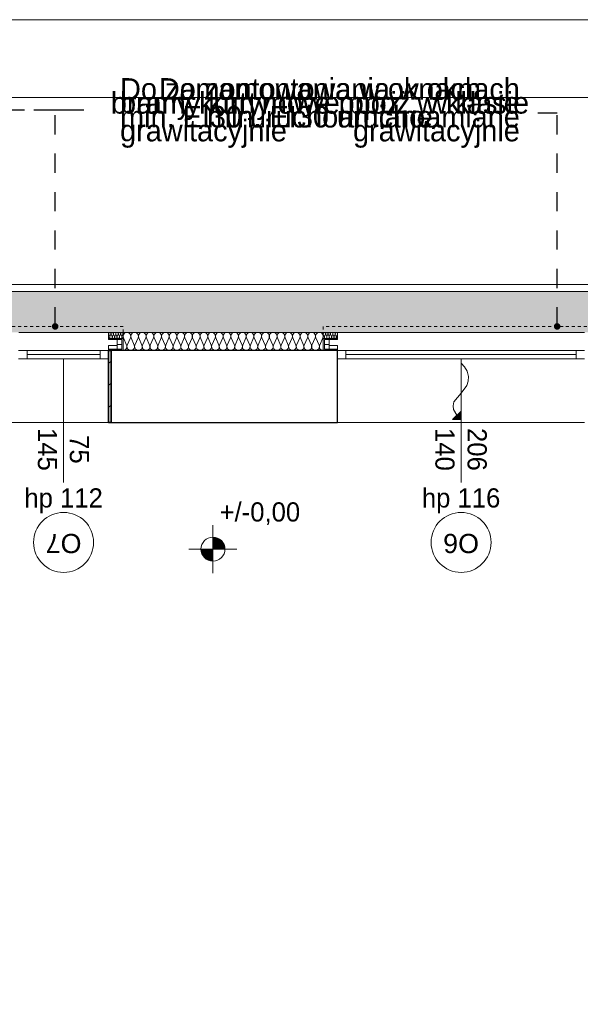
# Model space of a CAD drawing. Extents: x -547885 to -186295, y -25370 to 156194.
# Tile 181 of 256: x -480430 to -475754, y 39488 to 47694. Entities that reach past the tile are written whole.
import ezdxf

# ---------------------------------------------------------------- set-up
doc = ezdxf.new("R2010")
doc.units = 0
doc.header["$MEASUREMENT"] = 0
doc.linetypes.add('Hidden Line', pattern=[50, 25, -25])
doc.linetypes.add('Przerywana', pattern=[320, 160, -160])
for name, color, linetype in [('A-Okna', 7, 'Continuous'), ('Arch ocieplenie', 7, 'Continuous'), ('Arch zmurowania', 7, 'Continuous'), ('INWENT RZĘDNE', 7, 'Continuous'), ('INWENT WYMIARY', 7, 'Continuous')]:
    doc.layers.add(name, color=color, linetype=linetype)
for name, color, linetype, lineweight, true_color in [('A-Okna_Nr_Pióra__9', 7, 'Continuous', 9, 0x3dad99), ('Arch ocieplenie_Nr_Pióra__44', 7, 'Continuous', 9, 0x029e21), ('Arch okna_Nr_Pióra__82', 7, 'Continuous', 20, 0xaaaaaa), ('Arch opisy okien_Nr_Pióra__9', 7, 'Continuous', 9, 0x3dad99), ('Arch opisy_Nr_Pióra__9', 7, 'Continuous', 9, 0x3dad99), ('Arch wykończenie_Nr_Pióra__3', 7, 'Continuous', 18, 0xff6600)]:
    doc.layers.add(name, color=color, linetype=linetype, lineweight=lineweight, true_color=true_color)
for name, color, linetype, lineweight in [('Arch opisy_Nr_Pióra__21', 7, 'Continuous', 9), ('ARCH TABELA_Nr_Pióra__21', 7, 'Continuous', 9), ('Arch teren_Nr_Pióra__5', 7, 'Continuous', 13), ('Arch wyposarzenie_Nr_Pióra__10', 134, 'Continuous', 18), ('Arch zmurowania_Nr_Pióra__21', 7, 'Continuous', 9), ('Arch zmurowania_Nr_Pióra__27', 7, 'Continuous', 35), ('INWENT RZĘDNE_Nr_Pióra__21', 7, 'Continuous', 9), ('INWENT WYMIARY_Nr_Pióra__21', 7, 'Continuous', 9), ('INWENT. OKNA_Nr_Pióra__21', 7, 'Continuous', 9), ('INWENT. OKNA_Nr_Pióra__5', 7, 'Continuous', 13), ('INWENT.ŚCIANY_Nr_Pióra__1', 7, 'Continuous', 25), ('INWENT.ŚCIANY_Nr_Pióra__21', 7, 'Continuous', 9)]:
    doc.layers.add(name, color=color, linetype=linetype, lineweight=lineweight)
doc.styles.add('GENERATED_STYLE_10', font='arial.ttf')
doc.styles.add('GENERATED_STYLE_2', font='txt')
doc.styles.add('GENERATED_STYLE_4', font='txt')
doc.styles.add('GENERATED_STYLE_5', font='txt')
doc.styles.add('GENERATED_STYLE_7', font='txt')
doc.dimstyles.new('GENERATED_STYLE__13', dxfattribs={"dimtxt": 0.18, "dimasz": 109.44, "dimexe": 0.18, "dimexo": 0.0625, "dimgap": 0.09, "dimtad": 0, "dimtih": 1, "dimtoh": 1, "dimdec": 4, "dimzin": 0, "dimdsep": 46, "dimcen": 0.09, "dimadec": 0, "dimazin": 0, "dimtfac": 1, "dimtdec": 4, "dimtmove": 0, "dimatfit": 3, "dimldrblk": 'ARROWHEAD_11', "dimfxl": 0, "dimtolj": 1, "dimtzin": 0, "dimarcsym": 0})
doc.dimstyles.new('GENERATED_STYLE__5', dxfattribs={"dimtxt": 160.000002, "dimasz": 114, "dimexe": 0.18, "dimexo": 0, "dimgap": 0.09, "dimtad": 1, "dimtih": 1, "dimtoh": 1, "dimdec": 0, "dimlfac": 0.1, "dimzin": 0, "dimdsep": 46, "dimtxsty": 'GENERATED_STYLE_2', "dimblk": 'ARROWHEAD_2', "dimblk1": 'ARROWHEAD_2', "dimblk2": 'ARROWHEAD_2', "dimcen": 0.09, "dimclrd": 7, "dimclre": 7, "dimclrt": 7, "dimazin": 0, "dimtfac": 1, "dimtdec": 4, "dimtmove": 0, "dimatfit": 3, "dimfxl": 0, "dimtolj": 1, "dimtzin": 0, "dimarcsym": 0})
doc.dimstyles.new('GENERATED_STYLE__6', dxfattribs={"dimtxt": 160.000002, "dimasz": 114, "dimexe": 0.18, "dimexo": 0, "dimgap": 0.09, "dimtad": 1, "dimdec": 0, "dimlfac": 0.1, "dimzin": 0, "dimdsep": 46, "dimtxsty": 'GENERATED_STYLE_2', "dimblk": 'ARROWHEAD_2', "dimblk1": 'ARROWHEAD_2', "dimblk2": 'ARROWHEAD_2', "dimcen": 0.09, "dimclrd": 7, "dimclre": 7, "dimclrt": 7, "dimazin": 0, "dimtfac": 1, "dimtdec": 4, "dimtmove": 2, "dimatfit": 3, "dimfxl": 0, "dimtolj": 1, "dimtzin": 0, "dimarcsym": 0})
doc.dimstyles.new('GENERATED_STYLE__7', dxfattribs={"dimtxt": 160.000002, "dimasz": 114, "dimexe": 0.18, "dimexo": 0, "dimgap": 0.09, "dimtad": 1, "dimdec": 0, "dimlfac": 0.1, "dimzin": 0, "dimdsep": 46, "dimtxsty": 'GENERATED_STYLE_2', "dimblk": 'ARROWHEAD_2', "dimblk1": 'ARROWHEAD_2', "dimblk2": 'ARROWHEAD_2', "dimcen": 0.09, "dimclrd": 7, "dimclre": 7, "dimclrt": 7, "dimazin": 0, "dimtfac": 1, "dimtdec": 4, "dimtmove": 0, "dimatfit": 3, "dimfxl": 0, "dimtolj": 1, "dimtzin": 0, "dimarcsym": 0})

# ---------------------------------------------------------------- blocks, each defined once
blk = doc.blocks.new('Izolacja cieplna 14_58', base_point=(-479567.9, 44937.6))
at = {"layer": 'Arch ocieplenie_Nr_Pióra__44', "linetype": 'Continuous'}
for p, q in [((-479565.2, 45042.9), (-479538.5, 44982.3)), ((-479533.1, 44982.3), (-479506.4, 45042.9)), ((-479501, 45042.9), (-479474.3, 44982.3)), ((-479468.9, 44982.3), (-479442.2, 45042.9)), ((-479436.8, 45042.9), (-479410.1, 44982.3)), ((-479404.7, 44982.3), (-479378, 45042.9)), ((-479372.6, 45042.9), (-479345.9, 44982.3)), ((-479340.5, 44982.3), (-479313.7, 45042.9)), ((-479308.4, 45042.9), (-479281.6, 44982.3)), ((-479276.2, 44982.3), (-479249.5, 45042.9)), ((-479244.1, 45042.9), (-479217.4, 44982.3)), ((-479212, 44982.3), (-479185.3, 45042.9)), ((-479179.9, 45042.9), (-479153.2, 44982.3)), ((-479147.8, 44982.3), (-479121.1, 45042.9)), ((-479115.7, 45042.9), (-479089, 44982.3)), ((-479083.6, 44982.3), (-479056.9, 45042.9)), ((-479051.5, 45042.9), (-479024.8, 44982.3)), ((-479019.4, 44982.3), (-478992.7, 45042.9)), ((-478987.3, 45042.9), (-478960.6, 44982.3)), ((-478955.2, 44982.3), (-478928.5, 45042.9)), ((-478923.1, 45042.9), (-478896.4, 44982.3)), ((-478891, 44982.3), (-478864.2, 45042.9)), ((-478858.9, 45042.9), (-478832.1, 44982.3)), ((-478826.7, 44982.3), (-478800, 45042.9)), ((-478794.6, 45042.9), (-478767.9, 44982.3)), ((-478762.5, 44982.3), (-478735.8, 45042.9)), ((-478730.4, 45042.9), (-478703.7, 44982.3)), ((-478698.3, 44982.3), (-478671.6, 45042.9)), ((-478666.2, 45042.9), (-478639.5, 44982.3)), ((-478634.1, 44982.3), (-478607.4, 45042.9)), ((-478602, 45042.9), (-478575.3, 44982.3)), ((-478569.9, 44982.3), (-478543.2, 45042.9)), ((-478537.8, 45042.9), (-478511.1, 44982.3)), ((-478505.7, 44982.3), (-478479, 45042.9)), ((-478473.6, 45042.9), (-478446.8, 44982.3)), ((-478441.5, 44982.3), (-478414.7, 45042.9)), ((-478409.3, 45042.9), (-478382.6, 44982.3)), ((-478377.2, 44982.3), (-478350.5, 45042.9)), ((-478345.1, 45042.9), (-478318.4, 44982.3)), ((-478313, 44982.3), (-478286.3, 45042.9)), ((-478280.9, 45042.9), (-478254.2, 44982.3)), ((-478248.8, 44982.3), (-478222.1, 45042.9)), ((-478216.7, 45042.9), (-478190, 44982.3)), ((-478184.6, 44982.3), (-478157.9, 45042.9)), ((-478152.5, 45042.9), (-478125.8, 44982.3)), ((-478120.4, 44982.3), (-478093.7, 45042.9)), ((-478088.3, 45042.9), (-478061.6, 44982.3)), ((-478056.2, 44982.3), (-478029.5, 45042.9)), ((-478024.1, 45042.9), (-477997.3, 44982.3)), ((-477992, 44982.3), (-477965.2, 45042.9)), ((-477959.8, 45042.9), (-477933.1, 44982.3)), ((-477927.7, 44982.3), (-477901, 45042.9))]:
    blk.add_line(p, q, dxfattribs=at)
for centre, start_param, end_param in [((-479535.8, 45055.7), 5.870392, 9.837571), ((-479471.6, 45055.7), 5.870392, 9.837571), ((-479407.4, 45055.7), 5.870392, 9.837571), ((-479343.2, 45055.7), 5.870392, 9.837571), ((-479278.9, 45055.7), 5.870392, 9.837571), ((-479214.7, 45055.7), 5.870392, 9.837571), ((-479150.5, 45055.7), 5.870392, 9.837571), ((-479086.3, 45055.7), 5.870392, 9.837571), ((-479022.1, 45055.7), 5.870392, 9.837571), ((-478957.9, 45055.7), 5.870392, 9.837571), ((-478893.7, 45055.7), 5.870392, 9.837571), ((-478829.4, 45055.7), 5.870392, 9.837571), ((-478765.2, 45055.7), 5.870392, 9.837571), ((-478701, 45055.7), 5.870392, 9.837571), ((-478636.8, 45055.7), 5.870392, 9.837571), ((-478572.6, 45055.7), 5.870392, 9.837571), ((-478508.4, 45055.7), 5.870392, 9.837571), ((-478444.2, 45055.7), 5.870392, 9.837571), ((-478379.9, 45055.7), 5.870392, 9.837571), ((-478315.7, 45055.7), 5.870392, 9.837571), ((-478251.5, 45055.7), 5.870392, 9.837571), ((-478187.3, 45055.7), 5.870392, 9.837571), ((-478123.1, 45055.7), 5.870392, 9.837571), ((-478058.9, 45055.7), 5.870392, 9.837571), ((-477994.6, 45055.7), 5.870392, 9.837571), ((-477930.4, 45055.7), 5.870392, 9.837571), ((-479567.9, 44969.5), 4.712389, 6.695979), ((-479503.7, 44969.5), 2.7288, 6.695979), ((-479439.5, 44969.5), 2.7288, 6.695979), ((-479375.3, 44969.5), 2.7288, 6.695979), ((-479311.1, 44969.5), 2.7288, 6.695979), ((-479246.8, 44969.5), 2.7288, 6.695979), ((-479182.6, 44969.5), 2.7288, 6.695979), ((-479118.4, 44969.5), 2.7288, 6.695979), ((-479054.2, 44969.5), 2.7288, 6.695979), ((-478990, 44969.5), 2.7288, 6.695979), ((-478925.8, 44969.5), 2.7288, 6.695979), ((-478861.5, 44969.5), 2.7288, 6.695979), ((-478797.3, 44969.5), 2.7288, 6.695979), ((-478733.1, 44969.5), 2.7288, 6.695979), ((-478668.9, 44969.5), 2.7288, 6.695979), ((-478604.7, 44969.5), 2.7288, 6.695979), ((-478540.5, 44969.5), 2.7288, 6.695979), ((-478476.3, 44969.5), 2.7288, 6.695979), ((-478412, 44969.5), 2.7288, 6.695979), ((-478347.8, 44969.5), 2.7288, 6.695979), ((-478283.6, 44969.5), 2.7288, 6.695979), ((-478219.4, 44969.5), 2.7288, 6.695979), ((-478155.2, 44969.5), 2.7288, 6.695979), ((-478091, 44969.5), 2.7288, 6.695979), ((-478026.8, 44969.5), 2.7288, 6.695979), ((-477962.5, 44969.5), 2.7288, 6.695979), ((-477898.3, 44969.5), 2.7288, 4.712389)]:
    blk.add_ellipse(centre, major_axis=(32.1, 0), ratio=0.993594, start_param=start_param, end_param=end_param, dxfattribs=at)
blk = doc.blocks.new('Izolacja cieplna 14_90', base_point=(-477898.3, 45037.6))
at = {"layer": 'Arch ocieplenie_Nr_Pióra__44', "linetype": 'Continuous'}
for p, q in [((-477897.5, 45072.7), (-477889.2, 45052.5)), ((-477887.5, 45052.5), (-477879.2, 45072.7)), ((-477877.5, 45072.7), (-477869.2, 45052.5)), ((-477867.5, 45052.5), (-477859.2, 45072.7)), ((-477857.5, 45072.7), (-477849.2, 45052.5)), ((-477847.5, 45052.5), (-477839.2, 45072.7)), ((-477837.5, 45072.7), (-477829.2, 45052.5)), ((-477827.5, 45052.5), (-477819.2, 45072.7)), ((-477817.5, 45072.7), (-477809.2, 45052.5)), ((-477807.5, 45052.5), (-477799.2, 45072.7)), ((-477797.5, 45072.7), (-477789.2, 45052.5)), ((-477787.5, 45052.5), (-477779.2, 45072.7))]:
    blk.add_line(p, q, dxfattribs=at)
for centre, start_param, end_param in [((-477888.3, 45077), 4.299595, 8.266775), ((-477868.3, 45077), 4.299595, 8.266775), ((-477848.3, 45077), 4.299595, 8.266775), ((-477828.3, 45077), 4.299595, 8.266775), ((-477808.3, 45077), 4.299595, 8.266775), ((-477788.3, 45077), 4.299595, 8.266775), ((-477898.3, 45048.3), 3.141593, 5.125182), ((-477878.3, 45048.3), 1.158004, 5.125183), ((-477858.3, 45048.3), 1.158004, 5.125183), ((-477838.3, 45048.3), 1.158004, 5.125183), ((-477818.3, 45048.3), 1.158004, 5.125183), ((-477798.3, 45048.3), 1.158004, 5.125183), ((-477778.3, 45048.3), 1.158004, 3.141593)]:
    blk.add_ellipse(centre, major_axis=(0, 10.6), ratio=0.940491, start_param=start_param, end_param=end_param, dxfattribs=at)
blk = doc.blocks.new('Izolacja cieplna 14_93', base_point=(-479687.9, 45037.6))
at = {"layer": 'Arch ocieplenie_Nr_Pióra__44', "linetype": 'Continuous'}
for p, q in [((-479687.1, 45072.7), (-479678.7, 45052.5)), ((-479677.1, 45052.5), (-479668.7, 45072.7)), ((-479667.1, 45072.7), (-479658.7, 45052.5)), ((-479657.1, 45052.5), (-479648.7, 45072.7)), ((-479647.1, 45072.7), (-479638.7, 45052.5)), ((-479637.1, 45052.5), (-479628.7, 45072.7)), ((-479627.1, 45072.7), (-479618.7, 45052.5)), ((-479617.1, 45052.5), (-479608.7, 45072.7)), ((-479607.1, 45072.7), (-479598.7, 45052.5)), ((-479597.1, 45052.5), (-479588.7, 45072.7)), ((-479587.1, 45072.7), (-479578.7, 45052.5)), ((-479577.1, 45052.5), (-479568.7, 45072.7))]:
    blk.add_line(p, q, dxfattribs=at)
for centre, start_param, end_param in [((-479677.9, 45077), 4.299595, 8.266775), ((-479657.9, 45077), 4.299595, 8.266775), ((-479637.9, 45077), 4.299595, 8.266775), ((-479617.9, 45077), 4.299595, 8.266775), ((-479597.9, 45077), 4.299595, 8.266775), ((-479577.9, 45077), 4.299595, 8.266775), ((-479687.9, 45048.3), 3.141593, 5.125182), ((-479667.9, 45048.3), 1.158004, 5.125183), ((-479647.9, 45048.3), 1.158004, 5.125183), ((-479627.9, 45048.3), 1.158004, 5.125183), ((-479607.9, 45048.3), 1.158004, 5.125183), ((-479587.9, 45048.3), 1.158004, 5.125183), ((-479567.9, 45048.3), 1.158004, 3.141593)]:
    blk.add_ellipse(centre, major_axis=(0, 10.6), ratio=0.940491, start_param=start_param, end_param=end_param, dxfattribs=at)
blk = doc.blocks.new('Ściana_9', base_point=(-479688.7, 44937.6))
at = {"layer": 'Arch zmurowania_Nr_Pióra__21', "linetype": 'Continuous'}
h = blk.add_hatch(dxfattribs=at)
h.set_pattern_fill('Common_Brick', color=256, style=0, pattern_type=2)
h.set_pattern_definition([(45, (0, 0), (-91.923878, 91.923878), [])])
h.paths.add_polyline_path([(-479688.7, 44337.6), (-479668.3, 44337.6), (-479668.3, 44937.6), (-479688.7, 44937.6)], flags=0)
at = {"layer": 'Arch zmurowania_Nr_Pióra__27', "linetype": 'Continuous'}
for p, q in [((-479668.3, 44937.6), (-479688.7, 44937.6)), ((-479688.7, 44937.6), (-479688.7, 44337.6)), ((-479668.3, 44337.6), (-479668.3, 44937.6)), ((-479688.7, 44337.6), (-479668.3, 44337.6))]:
    blk.add_line(p, q, dxfattribs=at)
blk = doc.blocks.new('Krzywa_9', base_point=(-476748.3, 44832.2))
at = {"layer": 'A-Okna_Nr_Pióra__9', "linetype": 'Continuous'}
blk.add_hatch(color=256, dxfattribs=at).paths.add_polyline_path([(-476748.3, 44361.6), (-476819, 44361.2), (-476748.7, 44432.3)], flags=0)
for p, q in [((-476819, 44361.2), (-476748.7, 44432.3)), ((-476748.3, 44361.6), (-476748.7, 44432.3)), ((-476748.3, 44361.6), (-476819, 44361.2))]:
    blk.add_line(p, q, dxfattribs=at)
at = {"layer": 'A-Okna_Nr_Pióra__9', "linetype": 'Continuous', "flags": 128}
blk.add_lwpolyline([(-476748.3, 44832.2), (-476719.2, 44801), (-476697.9, 44766), (-476685.7, 44721.3), (-476688.2, 44682.6), (-476701.2, 44646.1), (-476748.3, 44581.6), (-476807.9, 44508.3), (-476815, 44476.3), (-476811, 44446.4), (-476783.9, 44396.8)], dxfattribs=at)
blk = doc.blocks.new('*D651')
at = {"layer": 'INWENT WYMIARY_Nr_Pióra__21', "linetype": 'Continuous'}
for p, q in [((-506420.1, 45147.6), (-506420.1, 45221)), ((-506307.6, 45147.6), (-506532.6, 45147.6)), ((-506495.1, 45190.9), (-506345.1, 45104.3)), ((-506420.1, 45087.6), (-506420.1, 45147.6)), ((-506307.6, 45087.6), (-506532.6, 45087.6)), ((-506345.1, 45044.3), (-506495.1, 45130.9)), ((-506420.1, 45014.3), (-506420.1, 45087.6))]:
    blk.add_line(p, q, dxfattribs=at)
at = {"layer": 'INWENT WYMIARY_Nr_Pióra__21', "insert": (-506452.1, 44941.9), "char_height": 160, "attachment_point": 7, "rotation": 90, "style": 'GENERATED_STYLE_2'}
blk.add_mtext('{6}', dxfattribs=at)
blk = doc.blocks.new('ARROWHEAD_2')
at = {"color": 0, "linetype": 'Continuous', "lineweight": 0}
for p, q in [((0, 0), (-1, 0)), ((-0.378, -0.655), (0.378, 0.655))]:
    blk.add_line(p, q, dxfattribs=at)
blk = doc.blocks.new('*D652')
at = {"layer": 'INWENT WYMIARY_Nr_Pióra__21', "linetype": 'Continuous'}
for p, q in [((-509855, 47120.3), (-509941.6, 46970.3)), ((-509898.3, 46932.8), (-509898.3, 47157.8)), ((-471916.6, 46970.3), (-471830, 47120.3)), ((-471873.3, 46932.8), (-471873.3, 47157.8)), ((-509971.7, 47045.3), (-509898.3, 47045.3)), ((-509898.3, 47045.3), (-471873.3, 47045.3)), ((-471873.3, 47045.3), (-471800, 47045.3))]:
    blk.add_line(p, q, dxfattribs=at)
at = {"layer": 'INWENT WYMIARY_Nr_Pióra__21', "insert": (-491116.2, 47077.3), "char_height": 160, "attachment_point": 7, "style": 'GENERATED_STYLE_2'}
blk.add_mtext('{3\xa0803}', dxfattribs=at)
blk = doc.blocks.new('*D654')
at = {"layer": 'INWENT WYMIARY_Nr_Pióra__21', "linetype": 'Continuous'}
for p, q in [((-471242.1, 45147.6), (-471242.1, 45221)), ((-471129.6, 45147.6), (-471354.6, 45147.6)), ((-471317.1, 45190.9), (-471167.1, 45104.3)), ((-471242.1, 45087.6), (-471242.1, 45147.6)), ((-471129.6, 45087.6), (-471354.6, 45087.6)), ((-471167.1, 45044.3), (-471317.1, 45130.9))]:
    blk.add_line(p, q, dxfattribs=at)
at = {"layer": 'INWENT WYMIARY_Nr_Pióra__21', "char_height": 160, "attachment_point": 7, "rotation": 90, "style": 'GENERATED_STYLE_2'}
for s, insert in [('{6}', (-471274.1, 45248.7)), ('{1\xa0238}', (-471274.1, 38667.2))]:
    blk.add_mtext(s, dxfattribs=dict(at, insert=insert))
blk = doc.blocks.new('*D655')
at = {"layer": 'INWENT WYMIARY_Nr_Pióra__21', "linetype": 'Continuous'}
for p, q in [((-471020.1, 45147.6), (-471020.1, 45221)), ((-470907.6, 45147.6), (-471132.6, 45147.6)), ((-470945.1, 45104.3), (-471095.1, 45190.9)), ((-471020.1, 32707.6), (-471020.1, 45147.6)), ((-471095.1, 32750.9), (-470945.1, 32664.3)), ((-470907.6, 32707.6), (-471132.6, 32707.6)), ((-471020.1, 32634.3), (-471020.1, 32707.6))]:
    blk.add_line(p, q, dxfattribs=at)
at = {"layer": 'INWENT WYMIARY_Nr_Pióra__21', "insert": (-471052.1, 38697.2), "char_height": 160, "attachment_point": 7, "rotation": 90, "style": 'GENERATED_STYLE_2'}
blk.add_mtext('{1\xa0244}', dxfattribs=at)
blk = doc.blocks.new('Koty wysokościowe_3', base_point=(-478818, 43281.7))
at = {"layer": 'INWENT RZĘDNE_Nr_Pióra__21', "linetype": 'Continuous'}
for points in [[(-478818, 43281.7), (-478718, 43281.7), (-478725.6, 43319.9), (-478747.3, 43352.4), (-478779.7, 43374), (-478818, 43381.7)], [(-478818, 43281.7), (-478918, 43281.7), (-478910.4, 43243.4), (-478888.7, 43210.9), (-478856.2, 43189.3), (-478818, 43181.7)]]:
    blk.add_hatch(color=256, dxfattribs=at).paths.add_polyline_path(points, flags=0)
for p, q in [((-478818, 43081.7), (-478818, 43481.7)), ((-479018, 43281.7), (-478618, 43281.7))]:
    blk.add_line(p, q, dxfattribs=at)
blk.add_circle((-478818, 43281.7), 100, dxfattribs=at)
at = {"layer": 'INWENT RZĘDNE_Nr_Pióra__21', "insert": (-478762.7, 43481.7), "char_height": 160, "attachment_point": 7, "style": 'GENERATED_STYLE_4'}
blk.add_mtext('{+/-0,00}', dxfattribs=at)
blk = doc.blocks.new('ARROWHEAD_11')
at = {"color": 0, "linetype": 'Continuous', "lineweight": 0}
blk.add_line((0, 0), (-1, 0), dxfattribs=at)
at = {"color": 0, "linetype": 'Continuous', "lineweight": 0, "const_width": 0.25, "flags": 128}
blk.add_lwpolyline([(-0.125, 0, 1), (0.125, 0, 1)], format="xyb", close=True, dxfattribs=at)

msp = doc.modelspace()

# ---------------------------------------------------------------- hatches: boundary and pattern name
at = {"layer": 'Arch okna_Nr_Pióra__82', "linetype": 'Continuous'}
h = msp.add_hatch(dxfattribs=at)
h.set_pattern_fill('Render', color=256, style=0, pattern_type=2)
h.set_pattern_definition([(45, (0, 350), (-111.36932, 111.36932), [0, -105, 0, -157.5]), (110, (350, 350), (148.00159, 53.868173), [0, -77, 0, -133])])
h.paths.add_polyline_path([(-471533.3, 44942.6), (-471533.3, 45427.6), (-488363.3, 45427.6), (-488363.3, 45087.6), (-471873.3, 45087.6), (-471873.3, 44942.6)], flags=0)

# ---------------------------------------------------------------- linework, layer by layer
at = {"layer": 'Arch opisy_Nr_Pióra__9', "linetype": 'Continuous'}
for centre in [(-480063.7, 43337.6), (-476748.3, 43337.6)]:
    msp.add_circle(centre, 250, dxfattribs=at)
at = {"layer": 'ARCH TABELA_Nr_Pióra__21', "linetype": 'Continuous'}
msp.add_line((-510973.3, 47694.2), (-470223.3, 47694.2), dxfattribs=at)
at = {"layer": 'Arch teren_Nr_Pióra__5', "linetype": 'Continuous'}
for p, q in [((-488363.3, 45487.6), (-471473.3, 45487.6)), ((-488363.3, 45427.6), (-471533.3, 45427.6))]:
    msp.add_line(p, q, dxfattribs=at)
at = {"layer": 'Arch wykończenie_Nr_Pióra__3', "linetype": 'Continuous'}
for p, q in [((-479687.9, 45087.6), (-477778.3, 45087.6)), ((-479687.9, 45037.6), (-479687.9, 45087.6)), ((-477778.3, 45037.6), (-477778.3, 45087.6))]:
    msp.add_line(p, q, dxfattribs=at)
at = {"layer": 'Arch wyposarzenie_Nr_Pióra__10', "linetype": 'Hidden Line'}
for p, q in [((-479567.9, 45137.6), (-480557.9, 45137.6)), ((-479567.9, 44937.6), (-479567.9, 45137.6)), ((-475598.3, 45137.6), (-477898.3, 45137.6)), ((-477898.3, 45137.6), (-477898.3, 44937.6))]:
    msp.add_line(p, q, dxfattribs=at)
at = {"layer": 'Arch wyposarzenie_Nr_Pióra__10', "linetype": 'Continuous'}
for p, q in [((-479688.2, 44947.6), (-479688.2, 44977.6)), ((-479688.2, 44977.6), (-479617.9, 44977.6)), ((-479567.9, 45037.6), (-479687.9, 45037.6)), ((-479687.9, 45037.6), (-479687.9, 45027.6)), ((-479577.9, 45027.6), (-479687.9, 45027.6)), ((-479617.9, 44947.6), (-479617.9, 45027.6)), ((-479617.9, 44987.6), (-479577.9, 44987.6)), ((-479577.9, 44947.6), (-479577.9, 45027.6)), ((-479567.9, 44937.6), (-479567.9, 45037.6)), ((-477898.3, 44937.6), (-477898.3, 45037.6)), ((-477898.3, 45037.6), (-477778.3, 45037.6)), ((-477888.3, 45027.6), (-477778.3, 45027.6)), ((-477888.3, 44947.6), (-477888.3, 45027.6)), ((-477848.3, 44987.6), (-477888.3, 44987.6)), ((-477848.3, 44947.6), (-477848.3, 45027.6)), ((-477778.1, 44977.6), (-477848.3, 44977.6)), ((-477778.3, 45037.6), (-477778.3, 45027.6)), ((-477778.1, 44947.6), (-477778.1, 44977.6)), ((-479687.9, 44947.6), (-479577.9, 44947.6)), ((-479687.9, 44947.6), (-479687.9, 44937.6)), ((-479687.9, 44937.6), (-479567.9, 44937.6)), ((-477778.3, 44937.6), (-477898.3, 44937.6)), ((-477778.3, 44947.6), (-477888.3, 44947.6)), ((-477778.3, 44947.6), (-477778.3, 44937.6))]:
    msp.add_line(p, q, dxfattribs=at)
at = {"layer": 'INWENT. OKNA_Nr_Pióra__5', "linetype": 'Continuous'}
for p, q in [((-480438.7, 44937.6), (-479688.7, 44937.6)), ((-480368.7, 44937.6), (-480368.7, 44867.6)), ((-479758.7, 44902.6), (-480368.7, 44902.6)), ((-479758.7, 44937.6), (-479758.7, 44867.6)), ((-477778.3, 44937.6), (-475718.3, 44937.6)), ((-477708.3, 44937.6), (-477708.3, 44867.6)), ((-475788.3, 44902.6), (-477708.3, 44902.6)), ((-475788.3, 44937.6), (-475788.3, 44867.6)), ((-480438.7, 44867.6), (-479688.7, 44867.6)), ((-480063.7, 44867.6), (-480063.7, 43837.6)), ((-477778.3, 44867.6), (-475718.3, 44867.6)), ((-476748.3, 44867.6), (-476748.3, 43837.6))]:
    msp.add_line(p, q, dxfattribs=at)
at = {"layer": 'INWENT.ŚCIANY_Nr_Pióra__1', "linetype": 'Continuous'}
for p, q in [((-477778.3, 44937.6), (-479668.3, 44937.6)), ((-479668.3, 44937.6), (-479668.3, 44587.6)), ((-477778.3, 44587.6), (-477778.3, 44937.6)), ((-479668.3, 44337.6), (-479668.3, 44587.6)), ((-477778.3, 44337.6), (-477778.3, 44587.6)), ((-479668.3, 44337.6), (-477778.3, 44337.6))]:
    msp.add_line(p, q, dxfattribs=at)
at = {"layer": 'INWENT.ŚCIANY_Nr_Pióra__21', "linetype": 'Continuous'}
for p, q in [((-480437.9, 45087.6), (-479687.9, 45087.6)), ((-477778.3, 45087.6), (-475718.3, 45087.6)), ((-481168.3, 44337.6), (-479668.3, 44337.6)), ((-477778.3, 44337.6), (-475718.3, 44337.6))]:
    msp.add_line(p, q, dxfattribs=at)

# ---------------------------------------------------------------- block references
at = {"layer": 'A-Okna', "color": 135, "linetype": 'Continuous', "lineweight": 9, "true_color": 0x3dad99}
msp.add_blockref('Krzywa_9', (-476748.3, 44832.2), dxfattribs=at)
at = {"layer": 'Arch ocieplenie', "color": 104, "linetype": 'Continuous', "lineweight": 13, "true_color": 0x029e21}
for name, p in [('Izolacja cieplna 14_93', (-479687.9, 45037.6)), ('Izolacja cieplna 14_58', (-479567.9, 44937.6)), ('Izolacja cieplna 14_90', (-477898.3, 45037.6))]:
    msp.add_blockref(name, p, dxfattribs=at)
at = {"layer": 'Arch zmurowania'}
msp.add_blockref('Ściana_9', (-479688.7, 44937.6), dxfattribs=at)
at = {"layer": 'INWENT RZĘDNE'}
msp.add_blockref('Koty wysokościowe_3', (-478818, 43281.7), dxfattribs=at)

# ---------------------------------------------------------------- texts
at = {"layer": 'Arch opisy okien_Nr_Pióra__9', "linetype": 'Continuous', "char_height": 160, "attachment_point": 2, "rotation": 180, "style": 'GENERATED_STYLE_10'}
for s, insert in [('{O7}', (-480063.7, 43248.5)), ('{O6}', (-476748.3, 43248.5))]:
    msp.add_mtext(s, dxfattribs=dict(at, insert=insert))
at = {"layer": 'Arch opisy_Nr_Pióra__21', "linetype": 'Continuous', "char_height": 180, "width": 3564.43, "line_spacing_factor": 0.385284, "style": 'GENERATED_STYLE_5'}
for insert, attachment_point in [((-479592.7, 46916.3), 4), ((-479592.7, 46916.3), 4), ((-479592.7, 46916.3), 4), ((-476258.4, 46916.3), 6)]:
    msp.add_mtext('{Do zamontowania w oknach \\Pbramy kurtynowe ppoż. w klasie \\Pmin. EI30 uruchoamiane grawitacyjnie }', dxfattribs=dict(at, insert=insert, attachment_point=attachment_point))
at = {"layer": 'INWENT. OKNA_Nr_Pióra__21', "linetype": 'Continuous', "char_height": 160, "width": 709.227, "attachment_point": 2, "rotation": 270, "style": 'GENERATED_STYLE_7'}
for s, insert, line_spacing_factor in [('{75\\P145}', (-479851.9, 44112.6), 0.998384), ('{206\\P140}', (-476534.2, 44112.6), 1.007581)]:
    msp.add_mtext(s, dxfattribs=dict(at, insert=insert, line_spacing_factor=line_spacing_factor))
at = {"layer": 'INWENT. OKNA_Nr_Pióra__21', "linetype": 'Continuous', "char_height": 160, "attachment_point": 2, "style": 'GENERATED_STYLE_7'}
for s, insert in [('{hp 112}', (-480063.7, 43788.3)), ('{hp 116}', (-476748.3, 43788.3))]:
    msp.add_mtext(s, dxfattribs=dict(at, insert=insert))

# ---------------------------------------------------------------- dimensions: what is measured, and where the dimension line sits
at = {"layer": 'INWENT WYMIARY', "linetype": 'Continuous'}
dim = msp.add_linear_dim(base=(-509898.3276, 47045.2825), p1=(-509898.3276, 34625.6987), p2=(-471873.3243, 33972.4433), dimstyle='GENERATED_STYLE__5', dxfattribs=at)
dim.commit()
dim.dimension.update_dxf_attribs({"geometry": '*D652', "text_midpoint": (-490842.6723, 47157.2825)})
for base, p1, p2, dimstyle, picture, middle in [((-471242.1, 32707.6), (-471873.3, 45087.6), (-488783.3, 45147.6), 'GENERATED_STYLE__6', '*D654', (-471354.1, 45309.4)), ((-506420.1, 45087.6), (-471873.3, 45087.6), (-509898.3, 45147.6), 'GENERATED_STYLE__7', '*D651', (-506532.1, 45002.6)), ((-471020.1, 32707.6), (-471873.3, 32707.6), (-488783.3, 45147.6), 'GENERATED_STYLE__7', '*D655', (-471132.1, 38970.8))]:
    dim = msp.add_linear_dim(base=base, p1=p1, p2=p2, angle=90, dimstyle=dimstyle, dxfattribs=at)
    dim.commit()
    dim.dimension.update_dxf_attribs({"geometry": picture, "text_midpoint": middle})

# ---------------------------------------------------------------- leaders
at = {"layer": 'Arch opisy_Nr_Pióra__21', "linetype": 'Przerywana', "annotation_type": 0, "has_hookline": 1, "hookline_direction": 1, "text_width": 3334.3}
for points in [[(-485671.1, 45137.6), (-485671.1, 46942), (-479894.8, 46942)], [(-480134.2, 45137.6), (-480134.2, 46942), (-479894.8, 46942)], [(-483193.3, 45137.6), (-483193.3, 46942), (-479894.8, 46942)], [(-475947, 45137.6), (-475947, 46916.3), (-476258.3, 46916.3)]]:
    msp.add_leader(points, dimstyle='GENERATED_STYLE__13', dxfattribs=at)

doc.saveas('drawing.dxf')
